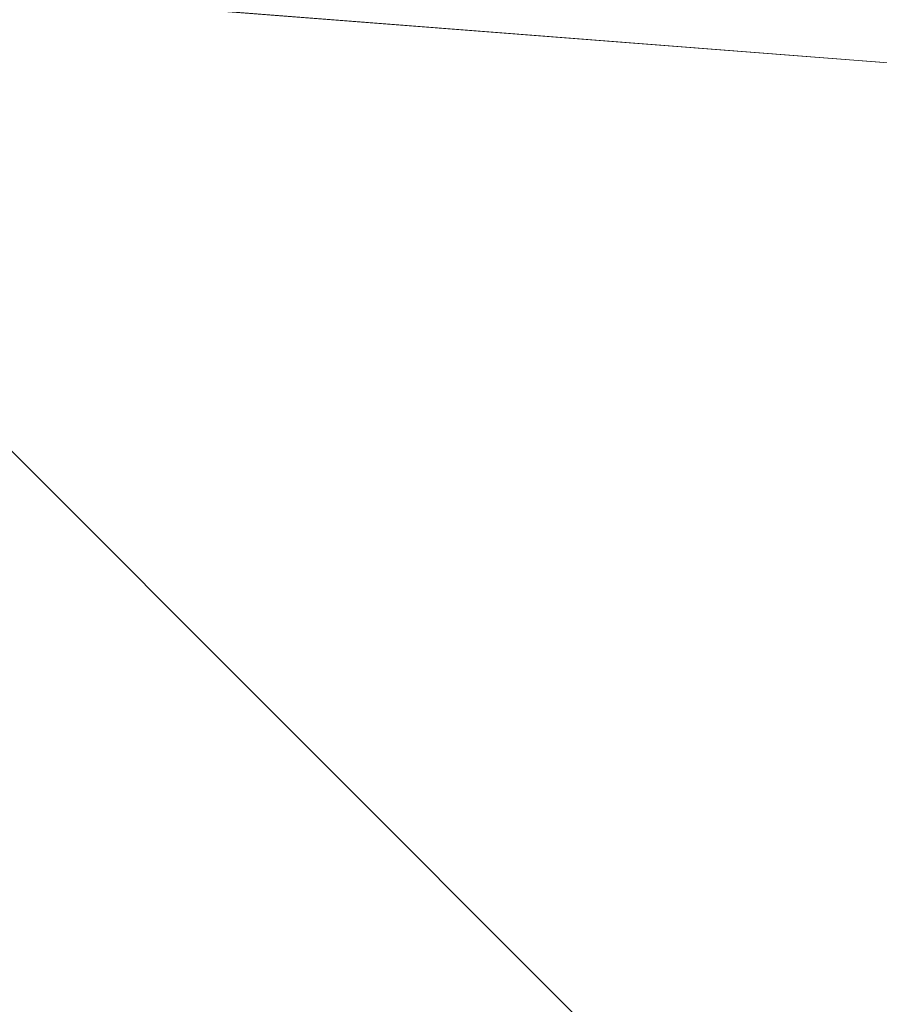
# Model space of a CAD drawing. Header units: metres. Extents: x 179483 to 180084, y 582739 to 582904.
# Tile 195 of 205: x 179813.923 to 179814.544, y 582835.732 to 582836.444. Entities that reach past the tile are written whole.
import ezdxf

# ---------------------------------------------------------------- set-up
doc = ezdxf.new("R2010")
doc.units = ezdxf.units.M
doc.layers.add('TA - VERSTOORD_GEBIED', color=30, linetype='CONTINUOUS', lineweight=18)
doc.layers.add('TA - VRIJGEGEVEN TOT 4M-MV', color=3, linetype='CONTINUOUS', lineweight=18)

msp = doc.modelspace()

# ---------------------------------------------------------------- hatches: boundary and pattern name
at = {"layer": 'TA - VRIJGEGEVEN TOT 4M-MV'}
h = msp.add_hatch(dxfattribs=at)
h.set_pattern_fill('ANSI31', color=256, scale=0.3, angle=90, style=0)
h.paths.add_polyline_path([(179814.88439, 582835.63653), (179814.5857, 582836.40974), (179799.70152, 582837.56591), (179789.26911, 582838.53261), (179789.56832, 582835.07032), (179790.58081, 582835.75144), (179793.23267, 582835.43131), (179800.598, 582834.54219), (179812.53832, 582833.3096)])

# ---------------------------------------------------------------- linework, layer by layer
at = {"layer": 'TA - VERSTOORD_GEBIED', "linetype": 'ByBlock'}
for points in [[(179789.26911, 582838.53261), (179789.56832, 582835.07032), (179790.58081, 582835.75144), (179793.23267, 582835.43131), (179800.598, 582834.54219), (179812.53832, 582833.3096), (179814.88439, 582835.63653), (179814.5857, 582836.40974), (179799.70152, 582837.56591)], [(179789.56832, 582835.07032), (179789.26911, 582838.53261), (179799.70152, 582837.56591), (179814.5857, 582836.40974), (179814.88439, 582835.63653), (179812.53832, 582833.3096), (179800.598, 582834.54219), (179793.23267, 582835.43131), (179790.58081, 582835.75144)]]:
    msp.add_lwpolyline(points, close=True, dxfattribs=at)
at = {"layer": 'TA - VRIJGEGEVEN TOT 4M-MV', "linetype": 'ByBlock'}
for points in [[(179814.5857, 582836.40974), (179814.88439, 582835.63653), (179812.53832, 582833.3096), (179800.598, 582834.54219), (179793.23267, 582835.43131), (179790.58081, 582835.75144), (179789.56832, 582835.07032), (179789.26911, 582838.53261), (179799.70152, 582837.56591)], [(179789.56832, 582835.07032), (179789.26911, 582838.53261), (179799.70152, 582837.56591), (179814.5857, 582836.40974), (179814.88439, 582835.63653), (179812.53832, 582833.3096), (179800.598, 582834.54219), (179793.23267, 582835.43131), (179790.58081, 582835.75144)]]:
    msp.add_lwpolyline(points, close=True, dxfattribs=at)

doc.saveas('drawing.dxf')
